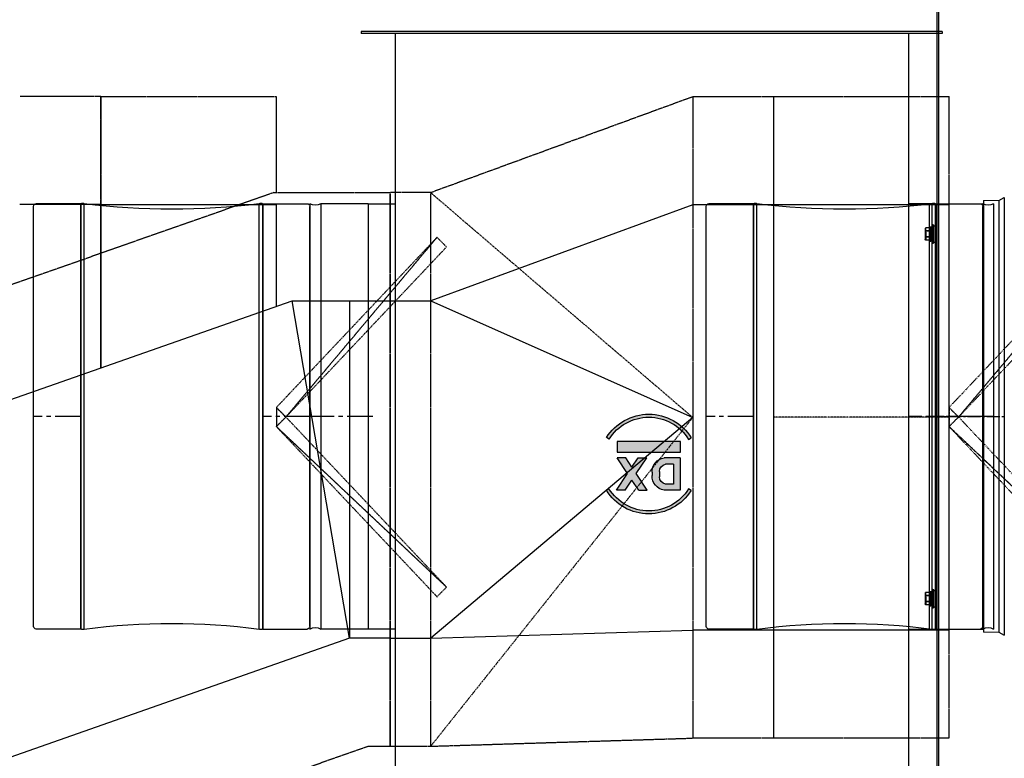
# Model space of a CAD drawing. Header units: millimetres. Extents: x -165365 to -33565, y 7406 to 103342.
# Tile 103 of 256: x -99632 to -98903, y 28115 to 28662. Entities that reach past the tile are written whole.
import ezdxf

# ---------------------------------------------------------------- set-up
doc = ezdxf.new("R2010")
doc.units = ezdxf.units.MM
doc.header["$MEASUREMENT"] = 0
for name, pattern in [('ACAD_ISO02W100', [15, 12, -3]), ('ACAD_ISO03W100', [150, 60, -90.00000000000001]), ('CENTER2', [28.575000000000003, 19.05, -3.175, 3.175, -3.175]), ('DASHDOT', [1, 0.5, -0.25, 0, -0.25]), ('DASHED', [0.75, 0.5, -0.25])]:
    doc.linetypes.add(name, pattern=pattern)
for name, color, linetype in [('02___PRT_ALL_AXES', 7, 'Continuous'), ('ELEK CIENKIE', 80, 'Continuous'), ('FLUID-N4', 7, 'Continuous'), ('FLUID-N4-INS', 7, 'Continuous'), ('FLUID-W11', 7, 'Continuous'), ('FLUID-W11-INS', 7, 'Continuous'), ('FLUID-W11-SYM', 7, 'Continuous')]:
    doc.layers.add(name, color=color, linetype=linetype)

# ---------------------------------------------------------------- blocks, each defined once
blk = doc.blocks.new('VVSA11c_END_FI315')
at = {"color": 7, "ltscale": 3}
for p, q in [((3.998824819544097, 159.75135146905), (-0.001184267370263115, 162.0013676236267)), ((3.999680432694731, -159.7486981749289), (-0.0003195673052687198, -161.9986981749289))]:
    blk.add_line(p, q, dxfattribs=at)
at = {"color": 7, "linetype": 'Continuous'}
for p, q in [((0, 162.0007014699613), (0, -161.9985184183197)), ((4, 159.75135146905), (4, -159.7486981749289)), ((55.69881573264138, 157.5004188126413), (15.49881573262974, 157.5004188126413)), ((15.5, 159.7513050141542), (15.5, -159.7486981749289)), ((55.70000000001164, 157.5004188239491), (55.70000000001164, -157.4995811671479)), ((55.69968043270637, -157.4995811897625), (15.49968043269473, -157.4995811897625))]:
    blk.add_line(p, q, dxfattribs=at)
at = {"color": 9, "linetype": 'CENTER2', "ltscale": 0.5}
blk.add_line((55.70000000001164, 0.0004188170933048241), (0, 0), dxfattribs=at)
at = {"layer": '02___PRT_ALL_AXES', "color": 7, "linetype": 'Continuous', "lineweight": 0}
for p, q in [((15.49882482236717, 159.7513050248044), (3.998824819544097, 159.75135146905)), ((15.49968043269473, -159.7486981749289), (3.999680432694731, -159.7486981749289))]:
    blk.add_line(p, q, dxfattribs=at)
blk = doc.blocks.new('VVSA11c_ROOF_FPV_TOPVIEW_v3')
at = {"color": 7, "linetype": 'Continuous'}
for p, q in [((2048.500008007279, -48.79144480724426), (2048.500008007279, 798.8085551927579)), ((2049.700008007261, -48.79144480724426), (2049.700008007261, 798.8085551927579)), ((2052.423685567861, 516.008555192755), (2050.000008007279, 516.008555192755)), ((2050.000008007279, 516.008555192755), (2050.000008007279, 504.008555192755)), ((2053.177752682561, 517.008555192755), (2052.423685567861, 516.7413796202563)), ((2052.423685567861, 516.7413796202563), (2052.423685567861, 503.2757307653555)), ((2053.177752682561, 517.008555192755), (2053.177752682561, 503.008555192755)), ((2054.200008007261, 505.0585967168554), (2054.200008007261, 514.9585136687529)), ((2054.800008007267, 515.258555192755), (2054.500008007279, 515.258555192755)), ((2054.500008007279, 504.758555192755), (2054.500008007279, 515.258555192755)), ((2054.800008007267, 515.258555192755), (2054.800008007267, 504.758555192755)), ((2055.100008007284, 514.9585551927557), (2055.100008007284, 505.0585553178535)), ((2055.100008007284, 514.5809471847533), (2057.996332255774, 514.5809471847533)), ((2055.100008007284, 514.5407548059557), (2057.996332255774, 514.5407548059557)), ((2055.100008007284, 512.4045588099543), (2057.996332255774, 512.4045588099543)), ((2055.100008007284, 512.1447511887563), (2057.996332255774, 512.1447511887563)), ((2057.996332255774, 514.5407548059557), (2057.996357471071, 514.5809471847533)), ((2057.996332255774, 512.1447511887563), (2057.996332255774, 512.4045588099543)), ((2057.996332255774, 512.1447511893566), (2058.256139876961, 512.219751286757)), ((2058.200008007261, 512.8266403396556), (2058.200008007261, 514.1197208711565)), ((2058.200008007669, 511.302148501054), (2058.459815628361, 511.3516531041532)), ((2058.500008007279, 511.3021485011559), (2058.200008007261, 511.3021485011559)), ((2058.200008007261, 511.301763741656), (2058.200008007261, 508.7148746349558)), ((2058.459815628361, 514.0781704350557), (2058.256140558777, 514.4309460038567)), ((2058.459815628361, 514.0070541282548), (2058.459815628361, 514.0781704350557)), ((2058.459815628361, 512.665520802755), (2058.459815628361, 511.3508450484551)), ((2058.500008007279, 513.9281704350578), (2058.500008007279, 506.088939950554)), ((2052.423685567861, 504.008555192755), (2050.000008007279, 504.008555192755)), ((2053.177752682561, 503.008555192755), (2052.423685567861, 503.2757307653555)), ((2054.800008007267, 504.758555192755), (2054.500008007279, 504.758555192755)), ((2055.100008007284, 507.8723591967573), (2057.996332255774, 507.8723591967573)), ((2055.100008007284, 507.6125515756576), (2057.996332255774, 507.6125515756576)), ((2055.100008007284, 505.4763555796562), (2057.996332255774, 505.4763555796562)), ((2055.100008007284, 505.4361632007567), (2057.996332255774, 505.4361632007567)), ((2057.996332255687, 507.8723591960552), (2058.256139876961, 507.7973592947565)), ((2057.996332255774, 507.6125515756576), (2057.996332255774, 507.8723591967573)), ((2057.996357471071, 505.4361632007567), (2057.996332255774, 505.4763555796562)), ((2058.200008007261, 508.714961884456), (2058.500008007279, 508.714961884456)), ((2058.200008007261, 507.191292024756), (2058.200008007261, 505.8977991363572)), ((2058.459815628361, 505.9389399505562), (2058.256140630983, 505.5861645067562)), ((2058.459815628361, 508.6654532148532), (2058.459815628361, 507.3531899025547)), ((2058.459815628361, 505.9389399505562), (2058.459815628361, 506.0102259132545)), ((2052.423685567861, 246.008555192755), (2050.000008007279, 246.008555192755)), ((2050.000008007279, 246.008555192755), (2050.000008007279, 234.008555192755)), ((2053.177752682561, 247.008555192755), (2052.423685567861, 246.7413796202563)), ((2052.423685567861, 246.7413796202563), (2052.423685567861, 233.2757307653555)), ((2053.177752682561, 247.008555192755), (2053.177752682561, 233.008555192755)), ((2054.200008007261, 235.0585967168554), (2054.200008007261, 244.9585136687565)), ((2054.800008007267, 245.258555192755), (2054.500008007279, 245.258555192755)), ((2054.500008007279, 234.758555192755), (2054.500008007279, 245.258555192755)), ((2054.800008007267, 245.258555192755), (2054.800008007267, 234.758555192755)), ((2055.100008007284, 244.9585551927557), (2055.100008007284, 235.0585553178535)), ((2055.100008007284, 244.5809471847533), (2057.996332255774, 244.5809471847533)), ((2055.100008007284, 244.5407548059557), (2057.996332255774, 244.5407548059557)), ((2055.100008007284, 242.4045588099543), (2057.996332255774, 242.4045588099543)), ((2055.100008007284, 242.1447511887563), (2057.996332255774, 242.1447511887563)), ((2057.996332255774, 244.5407548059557), (2057.996357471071, 244.5809471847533)), ((2057.996332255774, 242.1447511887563), (2057.996332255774, 242.4045588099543)), ((2057.996332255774, 242.1447511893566), (2058.256139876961, 242.2197512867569)), ((2058.200008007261, 242.8266403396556), (2058.200008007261, 244.1197208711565)), ((2058.200008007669, 241.302148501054), (2058.459815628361, 241.3516531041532)), ((2058.500008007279, 241.3021485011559), (2058.200008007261, 241.3021485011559)), ((2058.200008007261, 241.301763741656), (2058.200008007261, 238.7148746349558)), ((2058.459815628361, 244.0781704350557), (2058.256140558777, 244.4309460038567)), ((2058.459815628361, 244.0070541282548), (2058.459815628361, 244.0781704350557)), ((2058.459815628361, 242.6655208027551), (2058.459815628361, 241.3508450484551)), ((2058.500008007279, 243.9281704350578), (2058.500008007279, 236.088939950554)), ((2052.423685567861, 234.008555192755), (2050.000008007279, 234.008555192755)), ((2053.177752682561, 233.008555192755), (2052.423685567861, 233.2757307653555)), ((2054.800008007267, 234.758555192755), (2054.500008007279, 234.758555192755)), ((2055.100008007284, 237.8723591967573), (2057.996332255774, 237.8723591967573)), ((2055.100008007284, 237.6125515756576), (2057.996332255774, 237.6125515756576)), ((2055.100008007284, 235.4763555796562), (2057.996332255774, 235.4763555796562)), ((2055.100008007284, 235.4361632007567), (2057.996332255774, 235.4361632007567)), ((2057.996332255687, 237.8723591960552), (2058.256139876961, 237.7973592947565)), ((2057.996332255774, 237.6125515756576), (2057.996332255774, 237.8723591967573)), ((2057.996357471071, 235.4361632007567), (2057.996332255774, 235.4763555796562)), ((2058.200008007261, 238.714961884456), (2058.500008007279, 238.714961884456)), ((2058.200008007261, 237.191292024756), (2058.200008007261, 235.8977991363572)), ((2058.459815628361, 235.9389399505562), (2058.256140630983, 235.5861645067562)), ((2058.459815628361, 238.6654532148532), (2058.459815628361, 237.3531899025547)), ((2058.459815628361, 235.9389399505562), (2058.459815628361, 236.0102259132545))]:
    blk.add_line(p, q, dxfattribs=at)
for centre, radius, start, end in [((2033.421194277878, 510.008555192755), 20.96, 7.539073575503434, 19.50988386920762), ((2054.500008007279, 514.9585551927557), 0.3, 90, 180), ((2054.800008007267, 514.9585551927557), 0.3, 0, 90), ((2057.996332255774, 514.2809471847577), 0.3, 30.00000000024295, 90), ((2056.230209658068, 513.1682694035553), 2.3821634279, 20.61645637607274, 22.18057228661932), ((2058.200008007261, 513.9281704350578), 0.3, 0, 30.00000000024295), ((2058.26871859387, 513.8586188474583), 0.2313656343, 9.63638010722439, 19.09750827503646), ((2058.273920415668, 513.8595124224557), 0.2260876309, 0.03381131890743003, 9.633792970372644), ((2058.210296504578, 513.8596207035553), 0.2897115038, 0.004971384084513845, 5.092234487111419), ((2033.421194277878, 510.008555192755), 20.96, 340.4901161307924, 352.4609264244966), ((2054.500008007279, 505.0585551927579), 0.3, 180, 270), ((2054.800008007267, 505.0585551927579), 0.3, 270, 0), ((2057.996332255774, 505.736163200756), 0.3, 270, 329.9999999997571), ((2075.538278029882, 599.0023150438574), 91.93705318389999, 259.1295784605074, 259.2944054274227), ((2056.208264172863, 506.8569825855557), 2.4055105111, 337.830649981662, 339.3898751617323), ((2058.200008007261, 506.088939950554), 0.3, 329.9999999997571, 0), ((2058.206890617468, 506.1585662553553), 0.2932868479, 329.5849840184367, 345.5074623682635), ((2058.267915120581, 506.1586960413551), 0.2321898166, 339.7390813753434, 349.7990037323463), ((2058.209380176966, 506.1575955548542), 0.2906337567, 345.5699148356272, 355.3933203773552), ((2058.27380301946, 506.1576235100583), 0.2262050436, 349.8022507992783, 359.9597354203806), ((2058.210336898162, 506.1574832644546), 0.2896711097, 355.4002607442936, 359.9962972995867), ((2033.421194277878, 240.008555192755), 20.96, 7.539073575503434, 19.50988386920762), ((2054.500008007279, 244.9585551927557), 0.3, 90, 180), ((2054.800008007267, 244.9585551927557), 0.3, 0, 90), ((2057.996332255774, 244.2809471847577), 0.3, 30.00000000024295, 90), ((2056.230209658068, 243.1682694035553), 2.3821634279, 20.61645637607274, 22.18057228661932), ((2058.200008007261, 243.9281704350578), 0.3, 0, 30.00000000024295), ((2058.26871859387, 243.8586188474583), 0.2313656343, 9.63638010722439, 19.09750827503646), ((2058.273920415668, 243.8595124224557), 0.2260876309, 0.03381131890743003, 9.633792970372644), ((2058.210296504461, 243.8596207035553), 0.2897115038, 0.004971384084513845, 5.092234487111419), ((2033.421194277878, 240.008555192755), 20.96, 340.4901161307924, 352.4609264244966), ((2054.500008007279, 235.0585551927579), 0.3, 180, 270), ((2054.800008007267, 235.0585551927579), 0.3, 270, 0), ((2057.996332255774, 235.736163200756), 0.3, 270, 329.9999999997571), ((2075.538278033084, 329.0023150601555), 91.93705320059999, 259.1295784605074, 259.2944054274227), ((2056.208264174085, 236.8569825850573), 2.4055105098, 337.830649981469, 339.3898751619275), ((2058.200008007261, 236.088939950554), 0.3, 329.9999999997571, 0), ((2058.206890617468, 236.1585662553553), 0.2932868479, 329.5849840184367, 345.5074623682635), ((2058.267915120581, 236.1586960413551), 0.2321898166, 339.7390813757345, 349.799003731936), ((2058.209380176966, 236.1575955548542), 0.2906337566, 345.5699148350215, 355.3933203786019), ((2058.273803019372, 236.1576235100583), 0.2262050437, 349.8022507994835, 359.9597354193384), ((2058.210336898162, 236.1574832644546), 0.2896711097, 355.4002607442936, 359.9962972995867)]:
    blk.add_arc(centre, radius, start, end, dxfattribs=at)
for points, knots in [([(2057.996332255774, 514.5407548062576), (2058.022591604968, 514.544914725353), (2058.075294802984, 514.5457196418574), (2058.150120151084, 514.5270370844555), (2058.21331946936, 514.4883796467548), (2058.244478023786, 514.451146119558), (2058.256139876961, 514.4309471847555)], [0, 0, 0, 0, 0.2672412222, 0.5224497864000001, 0.7655582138, 1, 1, 1, 1]), ([(2058.200008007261, 514.1197208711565), (2058.186397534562, 514.1554356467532), (2058.127164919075, 514.299808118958), (2058.055223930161, 514.438753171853), (2057.996332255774, 514.5407548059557)], [0, 0, 0, 0, 0.2449984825, 1, 1, 1, 1]), ([(2057.996332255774, 512.4045588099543), (2058.016281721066, 512.4391116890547), (2058.092398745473, 512.5756206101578), (2058.158552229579, 512.7178631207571), (2058.200008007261, 512.8266403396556)], [0, 0, 0, 0, 0.2552559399, 1, 1, 1, 1]), ([(2057.996332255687, 512.4045588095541), (2058.050830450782, 512.3959254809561), (2058.156049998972, 512.3539837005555), (2058.232820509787, 512.2686119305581), (2058.256139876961, 512.219751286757)], [0, 0, 0, 0, 0.504745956, 1, 1, 1, 1]), ([(2058.200008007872, 514.1194534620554), (2058.226239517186, 514.1197000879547), (2058.277948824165, 514.1203783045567), (2058.373946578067, 514.0952632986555), (2058.434685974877, 514.0467462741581), (2058.459815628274, 514.0070234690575)], [0, 0, 0, 0, 0.2667281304, 0.5220707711, 1, 1, 1, 1]), ([(2058.487350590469, 513.9343163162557), (2058.478040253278, 513.9612117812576), (2058.448498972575, 514.0130360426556), (2058.357062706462, 514.0934896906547), (2058.262072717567, 514.1194534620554), (2058.200008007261, 514.1194534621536)], [0, 0, 0, 0, 0.2366507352, 0.4839436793, 1, 1, 1, 1]), ([(2058.459815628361, 512.6639255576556), (2058.434115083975, 512.708687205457), (2058.356372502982, 512.7860876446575), (2058.253064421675, 512.8208001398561), (2058.20000800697, 512.8258601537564)], [0, 0, 0, 0, 0.4919837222, 1, 1, 1, 1]), ([(2058.200008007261, 512.8258601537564), (2058.23884566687, 512.8258601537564), (2058.315835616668, 512.812928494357), (2058.415171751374, 512.756547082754), (2058.483496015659, 512.6704323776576), (2058.500008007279, 512.6000575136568), (2058.500008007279, 512.566052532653)], [0, 0, 0, 0, 0.2663691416, 0.5234107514, 0.7667759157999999, 1, 1, 1, 1]), ([(2058.436089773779, 514.0675999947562), (2058.423535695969, 514.0984046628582), (2058.369959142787, 514.2225844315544), (2058.307117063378, 514.3426530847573), (2058.25614008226, 514.430946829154)], [0, 0, 0, 0, 0.2460076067, 1, 1, 1, 1]), ([(2058.256139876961, 512.2197511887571), (2058.276175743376, 512.2562811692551), (2058.352744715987, 512.4006902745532), (2058.418445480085, 512.5509691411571), (2058.459815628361, 512.665520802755)], [0, 0, 0, 0, 0.2548917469, 1, 1, 1, 1]), ([(2058.500008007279, 512.566052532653), (2058.500008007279, 512.5832778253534), (2058.492399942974, 512.619434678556), (2058.472169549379, 512.6499638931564), (2058.459815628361, 512.6639255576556)], [0, 0, 0, 0, 0.4802423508, 1, 1, 1, 1]), ([(2058.459815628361, 511.3516531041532), (2058.46585836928, 511.348198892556), (2058.483760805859, 511.3368561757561), (2058.500008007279, 511.3168957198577), (2058.500008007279, 511.3021485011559)], [0, 0, 0, 0, 0.3206412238, 1, 1, 1, 1]), ([(2057.996332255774, 507.6125515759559), (2058.050830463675, 507.6211850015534), (2058.156050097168, 507.6631266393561), (2058.232820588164, 507.7484985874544), (2058.256139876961, 507.7973592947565)], [0, 0, 0, 0, 0.5047459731, 1, 1, 1, 1]), ([(2058.200008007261, 507.191292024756), (2058.186391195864, 507.2270213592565), (2058.127208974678, 507.3714870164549), (2058.055249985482, 507.510504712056), (2057.996332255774, 507.6125515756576)], [0, 0, 0, 0, 0.2449932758, 1, 1, 1, 1]), ([(2057.996332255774, 505.4763555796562), (2058.016251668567, 505.5108563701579), (2058.092186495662, 505.6472401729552), (2058.158600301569, 505.7891467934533), (2058.200008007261, 505.8977991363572)], [0, 0, 0, 0, 0.2551878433, 1, 1, 1, 1]), ([(2057.996332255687, 505.4763555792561), (2058.022591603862, 505.4721957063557), (2058.075294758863, 505.471390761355), (2058.150120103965, 505.4900732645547), (2058.213319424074, 505.5287307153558), (2058.244478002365, 505.565964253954), (2058.256139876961, 505.5861632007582)], [0, 0, 0, 0, 0.2672411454, 0.5224495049, 0.7655579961, 1, 1, 1, 1]), ([(2058.500008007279, 507.4510578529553), (2058.500008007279, 507.417029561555), (2058.483468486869, 507.3466155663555), (2058.415102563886, 507.2604819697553), (2058.31575356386, 507.2041696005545), (2058.238809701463, 507.1912502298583), (2058.200008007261, 507.1912502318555)], [0, 0, 0, 0, 0.2333831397, 0.4768696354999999, 0.7338784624, 1, 1, 1, 1]), ([(2058.200007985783, 507.1912502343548), (2058.226771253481, 507.1915125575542), (2058.280038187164, 507.2050190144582), (2058.352375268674, 507.2400392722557), (2058.41509834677, 507.2893899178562), (2058.446423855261, 507.3314726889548), (2058.459815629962, 507.3531848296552)], [0, 0, 0, 0, 0.2532801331, 0.508465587, 0.7585926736, 1, 1, 1, 1]), ([(2058.200008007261, 505.8976569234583), (2058.261275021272, 505.8976569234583), (2058.382161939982, 505.9288615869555), (2058.466110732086, 506.0251066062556), (2058.485738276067, 506.078289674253)], [0, 0, 0, 0, 0.5194041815, 1, 1, 1, 1]), ([(2058.459815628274, 506.0100869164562), (2058.434380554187, 505.970624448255), (2058.352647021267, 505.9052676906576), (2058.250805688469, 505.892814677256), (2058.200008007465, 505.8976569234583)], [0, 0, 0, 0, 0.4791853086, 1, 1, 1, 1]), ([(2058.459815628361, 507.3531899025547), (2058.446250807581, 507.3907319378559), (2058.387270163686, 507.5427098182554), (2058.315318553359, 507.6894629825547), (2058.256139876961, 507.797359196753)], [0, 0, 0, 0, 0.2449268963, 1, 1, 1, 1]), ([(2058.256140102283, 505.5861635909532), (2058.273327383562, 505.615932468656), (2058.339241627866, 505.7338756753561), (2058.397936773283, 505.8559729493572), (2058.43594148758, 505.9492741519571)], [0, 0, 0, 0, 0.2544000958, 1, 1, 1, 1]), ([(2058.500008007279, 508.714961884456), (2058.500008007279, 508.7105712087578), (2058.495146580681, 508.688553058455), (2058.475002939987, 508.674138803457), (2058.459815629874, 508.6654572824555)], [0, 0, 0, 0, 0.2006322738, 1, 1, 1, 1]), ([(2058.459815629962, 507.3531848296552), (2058.472167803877, 507.3671445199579), (2058.492398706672, 507.3976729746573), (2058.500008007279, 507.4338299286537), (2058.500008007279, 507.4510578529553)], [0, 0, 0, 0, 0.5196842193, 1, 1, 1, 1]), ([(2057.996332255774, 244.5407548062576), (2058.022591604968, 244.544914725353), (2058.075294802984, 244.5457196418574), (2058.150120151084, 244.5270370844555), (2058.21331946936, 244.4883796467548), (2058.244478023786, 244.451146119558), (2058.256139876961, 244.4309471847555)], [0, 0, 0, 0, 0.2672412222, 0.5224497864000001, 0.7655582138, 1, 1, 1, 1]), ([(2058.200008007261, 244.1197208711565), (2058.186397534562, 244.1554356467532), (2058.127164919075, 244.299808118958), (2058.055223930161, 244.438753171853), (2057.996332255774, 244.5407548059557)], [0, 0, 0, 0, 0.2449984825, 1, 1, 1, 1]), ([(2057.996332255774, 242.4045588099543), (2058.016281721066, 242.4391116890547), (2058.092398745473, 242.5756206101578), (2058.158552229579, 242.7178631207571), (2058.200008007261, 242.8266403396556)], [0, 0, 0, 0, 0.2552559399, 1, 1, 1, 1]), ([(2057.996332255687, 242.4045588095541), (2058.050830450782, 242.3959254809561), (2058.156049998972, 242.3539837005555), (2058.232820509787, 242.2686119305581), (2058.256139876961, 242.2197512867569)], [0, 0, 0, 0, 0.504745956, 1, 1, 1, 1]), ([(2058.200008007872, 244.1194534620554), (2058.226239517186, 244.1197000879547), (2058.277948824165, 244.1203783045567), (2058.373946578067, 244.0952632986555), (2058.434685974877, 244.0467462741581), (2058.459815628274, 244.0070234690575)], [0, 0, 0, 0, 0.2667281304, 0.5220707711, 1, 1, 1, 1]), ([(2058.487350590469, 243.9343163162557), (2058.478040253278, 243.9612117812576), (2058.448498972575, 244.0130360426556), (2058.357062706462, 244.0934896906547), (2058.262072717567, 244.1194534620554), (2058.200008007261, 244.1194534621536)], [0, 0, 0, 0, 0.2366507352, 0.4839436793, 1, 1, 1, 1]), ([(2058.459815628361, 242.6639255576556), (2058.434115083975, 242.708687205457), (2058.356372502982, 242.7860876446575), (2058.253064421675, 242.8208001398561), (2058.20000800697, 242.8258601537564)], [0, 0, 0, 0, 0.4919837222, 1, 1, 1, 1]), ([(2058.200008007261, 242.8258601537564), (2058.23884566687, 242.8258601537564), (2058.315835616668, 242.812928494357), (2058.415171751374, 242.756547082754), (2058.483496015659, 242.6704323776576), (2058.500008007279, 242.6000575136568), (2058.500008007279, 242.566052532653)], [0, 0, 0, 0, 0.2663691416, 0.5234107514, 0.7667759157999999, 1, 1, 1, 1]), ([(2058.436089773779, 244.0675999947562), (2058.423535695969, 244.0984046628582), (2058.369959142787, 244.2225844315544), (2058.307117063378, 244.3426530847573), (2058.25614008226, 244.430946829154)], [0, 0, 0, 0, 0.2460076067, 1, 1, 1, 1]), ([(2058.256139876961, 242.2197511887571), (2058.276175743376, 242.2562811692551), (2058.352744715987, 242.4006902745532), (2058.418445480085, 242.5509691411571), (2058.459815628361, 242.6655208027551)], [0, 0, 0, 0, 0.2548917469, 1, 1, 1, 1]), ([(2058.500008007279, 242.566052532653), (2058.500008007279, 242.5832778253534), (2058.492399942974, 242.619434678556), (2058.472169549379, 242.6499638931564), (2058.459815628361, 242.6639255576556)], [0, 0, 0, 0, 0.4802423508, 1, 1, 1, 1]), ([(2058.459815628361, 241.3516531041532), (2058.46585836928, 241.348198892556), (2058.483760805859, 241.3368561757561), (2058.500008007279, 241.3168957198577), (2058.500008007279, 241.3021485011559)], [0, 0, 0, 0, 0.3206412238, 1, 1, 1, 1]), ([(2057.996332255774, 237.6125515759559), (2058.050830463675, 237.6211850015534), (2058.156050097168, 237.6631266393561), (2058.232820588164, 237.7484985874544), (2058.256139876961, 237.7973592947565)], [0, 0, 0, 0, 0.5047459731, 1, 1, 1, 1]), ([(2058.200008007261, 237.191292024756), (2058.186391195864, 237.2270213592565), (2058.127208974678, 237.3714870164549), (2058.055249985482, 237.510504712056), (2057.996332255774, 237.6125515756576)], [0, 0, 0, 0, 0.2449932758, 1, 1, 1, 1]), ([(2057.996332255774, 235.4763555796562), (2058.016251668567, 235.5108563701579), (2058.092186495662, 235.6472401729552), (2058.158600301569, 235.7891467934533), (2058.200008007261, 235.8977991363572)], [0, 0, 0, 0, 0.2551878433, 1, 1, 1, 1]), ([(2057.996332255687, 235.4763555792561), (2058.022591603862, 235.4721957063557), (2058.075294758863, 235.471390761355), (2058.150120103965, 235.4900732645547), (2058.213319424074, 235.5287307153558), (2058.244478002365, 235.565964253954), (2058.256139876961, 235.5861632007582)], [0, 0, 0, 0, 0.2672411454, 0.5224495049, 0.7655579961, 1, 1, 1, 1]), ([(2058.500008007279, 237.4510578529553), (2058.500008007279, 237.417029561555), (2058.483468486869, 237.3466155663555), (2058.415102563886, 237.2604819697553), (2058.31575356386, 237.2041696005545), (2058.238809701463, 237.1912502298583), (2058.200008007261, 237.1912502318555)], [0, 0, 0, 0, 0.2333831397, 0.4768696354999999, 0.7338784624, 1, 1, 1, 1]), ([(2058.200007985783, 237.1912502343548), (2058.226771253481, 237.1915125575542), (2058.280038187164, 237.2050190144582), (2058.352375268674, 237.2400392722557), (2058.41509834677, 237.2893899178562), (2058.446423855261, 237.3314726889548), (2058.459815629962, 237.3531848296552)], [0, 0, 0, 0, 0.2532801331, 0.508465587, 0.7585926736, 1, 1, 1, 1]), ([(2058.200008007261, 235.8976569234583), (2058.261275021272, 235.8976569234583), (2058.382161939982, 235.9288615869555), (2058.466110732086, 236.0251066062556), (2058.485738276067, 236.078289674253)], [0, 0, 0, 0, 0.5194041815, 1, 1, 1, 1]), ([(2058.459815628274, 236.0100869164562), (2058.434380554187, 235.970624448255), (2058.352647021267, 235.9052676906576), (2058.250805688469, 235.892814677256), (2058.200008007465, 235.8976569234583)], [0, 0, 0, 0, 0.4791853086, 1, 1, 1, 1]), ([(2058.459815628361, 237.3531899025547), (2058.446250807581, 237.3907319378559), (2058.387270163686, 237.5427098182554), (2058.315318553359, 237.6894629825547), (2058.256139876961, 237.797359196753)], [0, 0, 0, 0, 0.2449268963, 1, 1, 1, 1]), ([(2058.256140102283, 235.5861635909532), (2058.273327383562, 235.615932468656), (2058.339241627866, 235.7338756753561), (2058.397936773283, 235.8559729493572), (2058.43594148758, 235.9492741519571)], [0, 0, 0, 0, 0.2544000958, 1, 1, 1, 1]), ([(2058.500008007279, 238.714961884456), (2058.500008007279, 238.7105712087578), (2058.495146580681, 238.688553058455), (2058.475002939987, 238.674138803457), (2058.459815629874, 238.6654572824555)], [0, 0, 0, 0, 0.2006322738, 1, 1, 1, 1]), ([(2058.459815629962, 237.3531848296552), (2058.472167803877, 237.3671445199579), (2058.492398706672, 237.3976729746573), (2058.500008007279, 237.4338299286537), (2058.500008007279, 237.4510578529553)], [0, 0, 0, 0, 0.5196842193, 1, 1, 1, 1])]:
    blk.add_open_spline(points, degree=3, knots=knots, dxfattribs=at)
for points in [[(2058.200008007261, 511.301763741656), (2058.145896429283, 511.5857353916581), (2058.076510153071, 511.8670112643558), (2057.996332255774, 512.1447511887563)], [(2058.459815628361, 511.3508450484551), (2058.405919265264, 511.6434081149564), (2058.336689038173, 511.9333776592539), (2058.256139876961, 512.2197511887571)], [(2058.459815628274, 514.0070234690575), (2058.481397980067, 513.9702952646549), (2058.495085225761, 513.927767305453), (2058.498864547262, 513.8853352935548)], [(2057.996332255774, 507.8723591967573), (2058.076467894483, 508.1499521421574), (2058.145924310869, 508.4310533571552), (2058.200008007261, 508.7148746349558)], [(2058.256139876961, 507.797359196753), (2058.336617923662, 508.0834789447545), (2058.405953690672, 508.3731517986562), (2058.459815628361, 508.6654532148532)], [(2058.200008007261, 241.301763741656), (2058.145896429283, 241.5857353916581), (2058.076510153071, 241.8670112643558), (2057.996332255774, 242.1447511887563)], [(2058.459815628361, 241.3508450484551), (2058.405919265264, 241.6434081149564), (2058.336689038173, 241.9333776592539), (2058.256139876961, 242.2197511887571)], [(2058.459815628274, 244.0070234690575), (2058.481397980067, 243.9702952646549), (2058.495085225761, 243.927767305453), (2058.498864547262, 243.8853352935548)], [(2057.996332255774, 237.8723591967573), (2058.076467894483, 238.1499521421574), (2058.145924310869, 238.4310533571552), (2058.200008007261, 238.7148746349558)], [(2058.256139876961, 237.797359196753), (2058.336617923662, 238.0834789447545), (2058.405953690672, 238.3731517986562), (2058.459815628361, 238.6654532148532)]]:
    blk.add_open_spline(points, degree=3, dxfattribs=at)
blk = doc.blocks.new('Łącznik_Mufa_Fi315')
at = {"color": 7, "linetype": 'Continuous'}
for p, q in [((0, 157.5000000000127), (0, -157.4999999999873)), ((8, 157.5000000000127), (8, -157.4999999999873))]:
    blk.add_line(p, q, dxfattribs=at)
at = {"color": 7, "linetype": 'CENTER2'}
blk.add_line((0, 0), (8, 0), dxfattribs=at)
at = {"color": 7, "linetype": 'Continuous'}
for centre, start, end in [((4, 164.4282032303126), 239.9999999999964, 300.0000000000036), ((4, -164.4282032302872), 59.99999999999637, 120.0000000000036)]:
    blk.add_arc(centre, 8, start, end, dxfattribs=at)
blk = doc.blocks.new('VVSA11c_C_dx2_FI315_TOPVIEW')
h = blk.add_hatch(color=9)
h.paths.add_polyline_path([(215.8129723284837, -15.85691059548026, -0.5554401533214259), (278.488837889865, -15.76218494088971), (276.6053954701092, -16.9385187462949, 0.5554401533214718), (217.6999618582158, -17.02754592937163)])
h.paths.add_polyline_path([(217.75537833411, -53.69422939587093, 0.5554401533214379), (276.6608119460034, -53.6052022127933), (278.5478014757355, -54.77583754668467, -0.5554401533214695), (215.8719359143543, -54.87056320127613)])
for points in [[(223.627954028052, -18.53370945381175), (270.627954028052, -18.53370945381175), (270.627954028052, -26.53370945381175), (223.627954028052, -26.53370945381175)], [(255.0639842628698, -30.76382096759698), (259.6833006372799, -37.65197398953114), (264.30261701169, -30.76382096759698), (270.6703821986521, -30.76382096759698), (262.8671832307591, -42.39966146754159), (271.073636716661, -54.63682012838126), (264.7058715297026, -54.63682012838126), (259.6833006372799, -47.14734894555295), (254.6607297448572, -54.63682012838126), (248.2929645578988, -54.63682012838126), (256.4994180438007, -42.39966146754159), (248.6962190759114, -30.76382096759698)]]:
    blk.add_hatch(color=9).paths.add_polyline_path(points)
h = blk.add_hatch(color=9)
h.paths.add_polyline_path([(223.9625019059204, -30.63786089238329), (235.7694765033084, -30.63786089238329, -0.3742716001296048), (244.7530441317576, -41.35397370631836), (244.7530441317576, -43.92070731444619, -0.3742716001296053), (235.7694765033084, -54.63682012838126), (223.9625019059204, -54.63682012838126)])
edge = h.paths.add_edge_path()
edge.add_line((239.3058650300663, -42.07764998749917), (239.3058650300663, -44.8154991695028))
edge.add_arc((233.9823257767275, -44.91446372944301), 5.324459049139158, 278.98721533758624, 1.0650054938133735, ccw=False)
edge.add_line((234.8140812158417, -50.17355557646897), (228.9105939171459, -50.17355557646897))
edge.add_line((228.9105939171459, -50.17355557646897), (228.9105939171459, -35.43622677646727))
edge.add_line((228.9105939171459, -35.43622677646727), (234.8140812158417, -35.43622677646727))
edge.add_arc((233.9823257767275, -40.69531862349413), 5.324459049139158, 358.93499450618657, 81.01278466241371, ccw=False)
edge.add_line((239.3058650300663, -40.79428318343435), (239.3058650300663, -42.07764998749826))
at = {"color": 7, "linetype": 'Continuous'}
for p, q in [((30.00000142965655, 284.9999999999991), (30.00000142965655, 283.4999999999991)), ((30.00000142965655, 284.9999999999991), (460.0000014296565, 284.9999999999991)), ((460.0000014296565, 284.9999999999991), (460.0000014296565, 283.4999999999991)), ((30.00000142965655, 283.4999999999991), (460.0000014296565, 283.4999999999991)), ((55.00000142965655, 283.4999999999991), (55.00000142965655, -345.0000000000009)), ((435.0000014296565, 283.4999999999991), (435.0000014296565, -345.0000000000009)), ((0, 157.5), (0, -157.5)), ((35, 157.5), (0, 157.5)), ((35, 157.5), (35, -157.5)), ((455.0000028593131, 157.5), (490.0000028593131, 157.5)), ((455.0000028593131, 157.5), (455.0000028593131, -157.5)), ((490.0000028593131, 157.5), (490.0000028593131, -157.5)), ((435.0000014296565, -345.0000000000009), (55.00000142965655, -345.0000000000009))]:
    blk.add_line(p, q, dxfattribs=at)
at = {"color": 7}
for p, q in [((35, 157.5), (55, 157.5)), ((455.0000028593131, 157.5), (435.0000028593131, 157.5)), ((55.00000142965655, -157.500007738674), (0, -157.5)), ((435.0000014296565, -157.5000612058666), (490.0000028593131, -157.5000689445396))]:
    blk.add_line(p, q, dxfattribs=at)
at = {"color": 9, "linetype": 'ACAD_ISO02W100'}
blk.add_line((0, 0), (55.00000142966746, -7.738673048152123e-06), dxfattribs=at)
at = {"color": 9, "linetype": 'CENTER2'}
blk.add_line((451.5000028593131, 0), (493.5000028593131, 0), dxfattribs=at)
at = {"color": 9}
for p, q in [((217.6999618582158, -17.02754592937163), (215.8129723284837, -15.85691059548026)), ((223.627954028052, -18.53370945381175), (255.627954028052, -18.53370945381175)), ((223.627954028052, -26.53370945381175), (223.627954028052, -18.53370945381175)), ((255.627954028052, -18.53370945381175), (270.627954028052, -18.53370945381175)), ((270.627954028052, -18.53370945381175), (270.627954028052, -26.53370945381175)), ((276.6053954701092, -16.9385187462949), (278.488837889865, -15.76218494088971)), ((270.627954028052, -26.53370945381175), (223.627954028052, -26.53370945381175)), ((223.9625019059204, -30.63786089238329), (223.9625019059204, -54.63682012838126)), ((223.9625019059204, -30.63786089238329), (235.7694765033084, -30.63786089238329)), ((228.9105939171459, -35.43622677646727), (228.9105939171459, -50.17355557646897)), ((228.9105939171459, -35.43622677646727), (234.8140812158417, -35.43622677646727)), ((255.0639842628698, -30.76382096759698), (248.6962190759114, -30.76382096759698)), ((256.4994180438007, -42.39966146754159), (248.6962190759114, -30.76382096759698)), ((259.6833006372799, -37.65197398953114), (255.0639842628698, -30.76382096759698)), ((259.6833006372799, -37.65197398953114), (264.30261701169, -30.76382096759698)), ((262.8671832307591, -42.39966146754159), (270.6703821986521, -30.76382096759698)), ((264.30261701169, -30.76382096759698), (270.6703821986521, -30.76382096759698)), ((239.3058650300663, -40.79428318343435), (239.3058650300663, -42.07764998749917)), ((239.3058650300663, -42.07764998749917), (239.3058650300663, -44.81549916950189)), ((244.7530441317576, -41.35397370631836), (244.7530441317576, -43.92070731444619)), ((248.2929645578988, -54.63682012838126), (256.4994180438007, -42.39966146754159)), ((271.073636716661, -54.63682012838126), (262.8671832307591, -42.39966146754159)), ((228.9105939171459, -50.17355557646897), (234.8140812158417, -50.17355557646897)), ((254.6607297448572, -54.63682012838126), (259.6833006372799, -47.14734894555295)), ((264.7058715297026, -54.63682012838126), (259.6833006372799, -47.14734894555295)), ((215.8719359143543, -54.87056320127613), (217.75537833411, -53.69422939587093)), ((223.9625019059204, -54.63682012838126), (235.7694765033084, -54.63682012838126)), ((254.6607297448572, -54.63682012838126), (248.2929645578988, -54.63682012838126)), ((264.7058715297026, -54.63682012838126), (271.073636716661, -54.63682012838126)), ((276.6608119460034, -53.6052022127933), (278.5478014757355, -54.77583754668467))]:
    blk.add_line(p, q, dxfattribs=at)
for centre, radius, start, end in [((247.1803869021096, -35.31637407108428), 36.91321464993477, 31.98749187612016, 148.1856968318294), ((247.1803869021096, -35.31637407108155), 34.69260289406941, 31.98749187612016, 148.1856968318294), ((233.9823257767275, -40.69531862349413), 5.324459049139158, 358.9349945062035, 81.01278466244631), ((234.10596562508, -41.15604458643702), 10.64891809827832, 358.9349945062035, 81.01278466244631), ((233.9823257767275, -44.91446372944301), 5.324459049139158, 278.9872153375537, 1.065005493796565), ((234.10596562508, -44.11863643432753), 10.64891809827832, 278.9872153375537, 1.065005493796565), ((247.1803869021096, -35.31637407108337), 36.91321464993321, 211.9874918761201, 328.1856968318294), ((247.1803869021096, -35.31637407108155), 34.69260289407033, 211.9874918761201, 328.1856968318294)]:
    blk.add_arc(centre, radius, start, end, dxfattribs=at)
at = {"layer": '02___PRT_ALL_AXES', "color": 7, "linetype": 'Continuous'}
for p, q in [((215.5000014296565, -345.0000000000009), (215.5000014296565, -495.0000000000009)), ((231.5000014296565, -345.0000000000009), (231.5000014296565, -495.0000000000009)), ((234.3500014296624, -345.0000000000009), (234.3500014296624, -445.0000000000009)), ((255.5000014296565, -345.0000000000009), (255.5000014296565, -495.0000000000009)), ((277.5000014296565, -345.0000000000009), (277.5000014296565, -495.0000000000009)), ((255.5000014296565, -445.0000000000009), (234.3500014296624, -445.0000000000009)), ((231.5000014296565, -495.0000000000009), (215.5000014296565, -495.0000000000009)), ((277.5000014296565, -495.0000000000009), (255.5000014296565, -495.0000000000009))]:
    blk.add_line(p, q, dxfattribs=at)
blk = doc.blocks.new('FLXCONN_FI315_TOPVIEW_v4')
at = {"color": 7, "linetype": 'Continuous'}
for p, q in [((6.502887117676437e-11, -155.5502540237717), (-6.548361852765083e-11, 155.5502540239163)), ((204.6000000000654, -155.5502540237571), (204.6000000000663, 155.5502540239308))]:
    blk.add_line(p, q, dxfattribs=at)
for p, q in [((34.99999999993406, 157.5000000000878), (1.918525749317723, 157.5000000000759)), ((35.00000000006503, -157.4999999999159), (35.00000000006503, 157.2500000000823)), ((35.00000000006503, -157.4999999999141), (34.99999999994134, 157.2500000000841)), ((37.50000000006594, -157.4999999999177), (37.50000000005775, 157.5000000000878)), ((167.1000000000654, -157.4999999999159), (167.1000000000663, 157.5000000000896)), ((169.6000000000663, 157.5000000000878), (202.6814742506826, 157.5000000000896)), ((169.6000000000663, -157.4999999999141), (169.600000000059, 157.2500000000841)), ((35.00000000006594, -157.4999999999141), (1.9185257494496, -157.4999999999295)), ((169.6000000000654, -157.4999999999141), (202.6814742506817, -157.4999999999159))]:
    blk.add_line(p, q)
at = {"color": 9, "linetype": 'Continuous'}
for p, q in [((35.00000000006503, 157.5000000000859), (35.00000000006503, -157.4999999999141)), ((35.00000000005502, 157.5000000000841), (35.00000000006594, -157.4999999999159)), ((34.99999999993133, 157.5000000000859), (35.00000000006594, -157.4999999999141)), ((169.600000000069, 157.5000000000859), (169.6000000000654, -157.4999999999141))]:
    blk.add_line(p, q, dxfattribs=at)
at = {"color": 7, "linetype": 'CENTER2'}
for p, q in [((0, 0), (34.99999999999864, 1.455191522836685e-11)), ((169.6000000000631, 7.003109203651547e-11), (204.6000000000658, 8.458300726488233e-11))]:
    blk.add_line(p, q, dxfattribs=at)
at = {"color": 7, "linetype": 'Continuous'}
for centre, start, end in [((1.949999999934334, 155.5502540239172), 89.07516921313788, 180.0000000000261), ((202.6500000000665, 155.5502540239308), 0, 90.92483078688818), ((1.950000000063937, -155.5502540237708), 180.0000000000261, 270.9248307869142), ((202.6500000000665, -155.5502540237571), 269.0751692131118, 0)]:
    blk.add_arc(centre, 1.949999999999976, start, end, dxfattribs=at)
for centre, start, end in [((36.25000000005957, 156.0251898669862), 49.71649894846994, 130.2835010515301), ((168.3500000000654, 156.0251898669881), 49.71649894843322, 130.2835010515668), ((36.25000000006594, -156.0251898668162), 229.7164989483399, 310.28350105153), ((168.3500000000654, -156.0251898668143), 229.7164989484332, 310.2835010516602)]:
    blk.add_arc(centre, 1.933278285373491, start, end)
at = {"color": 7}
for centre, start, end in [((102.3000000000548, 666.8334928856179), 262.7494912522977, 277.2505087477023), ((102.3000000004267, -666.8334928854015), 82.74949125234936, 97.25050874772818)]:
    blk.add_arc(centre, 513.4390392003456, start, end, dxfattribs=at)
blk = doc.blocks.new('A$C67D7DFE8')
for name, p in [('VVSA11c_ROOF_FPV_TOPVIEW_v3', (304, 120)), ('VVSA11c_C_dx2_FI315_TOPVIEW', (2320.01746381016, 495)), ('VVSA11c_END_FI315', (2304.034306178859, 495)), ('Łącznik_Mufa_Fi315', (2312.01746381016, 495)), ('Łącznik_Mufa_Fi315', (2312.01746381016, 495)), ('FLXCONN_FI315_TOPVIEW_v4', (2320.01746381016, 495)), ('Łącznik_Mufa_Fi315', (2810.01746381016, 495)), ('FLXCONN_FI315_TOPVIEW_v4', (2818.01746381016, 495))]:
    blk.add_blockref(name, p)

msp = doc.modelspace()

# ---------------------------------------------------------------- linework, layer by layer
at = {"layer": 'ELEK CIENKIE', "color": 232, "linetype": 'ACAD_ISO03W100', "ltscale": 3}
msp.add_circle((-102512.5, 28196.39876251), 7540, dxfattribs=at)
at = {"layer": 'FLUID-N4', "linetype": 'ByBlock', "extrusion": (0, -1, -1.83697019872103e-16)}
msp.add_line((-99572.07348760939, 28524.90237622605, 4849.999999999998), (-99632.07348760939, 28524.90237622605, 4849.999999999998), dxfattribs=at)
at = {"layer": 'FLUID-N4', "linetype": 'Continuous'}
for p, q in [((-99572.07496367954, 28524.90237622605, 4893.499999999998), (-99572.07496367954, 28488.64236226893, 4893.499999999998)), ((-99442.07496367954, 28521.87605788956, 4893.499999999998), (-99442.07496367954, 28524.90237622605, 4893.499999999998)), ((-99442.07496367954, 28449.49722446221, 4893.499999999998), (-99442.07496367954, 28521.87605788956, 4893.499999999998)), ((-99572.07496367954, 28488.64236226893, 4893.499999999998), (-99572.07496367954, 28488.6118370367, 4893.499999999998)), ((-99572.07496367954, 28488.6118370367, 4893.499999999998), (-99572.07496367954, 28403.81663130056, 4893.499999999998))]:
    msp.add_line(p, q, dxfattribs=at)
at = {"layer": 'FLUID-N4', "linetype": 'ByBlock'}
msp.add_line((-99572.07348760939, 28524.90207678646, 4893.499999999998), (-99442.07348760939, 28524.90207678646, 4893.499999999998), dxfattribs=at)
at = {"layer": 'FLUID-N4', "linetype": 'Continuous', "extrusion": (0, -1, -1.83697019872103e-16)}
for p, q in [((-99572.07496367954, 28488.6118370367, 4849.999999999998), (-99572.07496367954, 28488.64236226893, 4849.999999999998)), ((-99572.07496367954, 28403.81663130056, 4849.999999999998), (-99572.07496367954, 28488.6118370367, 4849.999999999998))]:
    msp.add_line(p, q, dxfattribs=at)
at = {"layer": 'FLUID-N4-INS', "linetype": 'DASHED', "extrusion": (0, -1, -1.83697019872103e-16)}
for p, q in [((-99572.07348760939, 28604.90237622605, 4849.999999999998), (-99632.07348760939, 28604.90237622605, 4849.999999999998)), ((-99572.07496367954, 28488.64236226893, 4849.999999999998), (-99572.07496367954, 28604.90237622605, 4849.999999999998))]:
    msp.add_line(p, q, dxfattribs=at)
at = {"layer": 'FLUID-N4-INS', "linetype": 'DASHED'}
for p, q in [((-99572.07496367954, 28604.90237622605, 4893.499999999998), (-99572.07496367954, 28524.90237622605, 4893.499999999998)), ((-99572.07348760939, 28604.90207678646, 4893.499999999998), (-99442.07348760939, 28604.90207678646, 4893.499999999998)), ((-99442.07496367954, 28533.58163630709, 4893.499999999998), (-99442.07496367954, 28604.90237622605, 4893.499999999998))]:
    msp.add_line(p, q, dxfattribs=at)
at = {"layer": 'FLUID-W11', "linetype": 'Continuous'}
for p, q in [((-99133.80584208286, 28524.58165038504, 5387.426634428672), (-99327.80584208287, 28453.58165038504, 5387.426634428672)), ((-99074.09714555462, 28524.90237622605, 5308.003226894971), (-99074.09714555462, 28367.40237622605, 5308.003226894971)), ((-98944.09714555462, 28367.40237622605, 5308.003226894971), (-98944.09714555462, 28524.90237622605, 5308.003226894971)), ((-99387.80584208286, 28203.58165038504, 5387.426634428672), (-99430.45140628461, 28453.58165038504, 5387.426634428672)), ((-99387.80584208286, 28453.58165038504, 5387.426634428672), (-99387.80584208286, 28203.58165038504, 5387.426634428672)), ((-99327.80584208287, 28453.58165038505, 5387.426634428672), (-99133.80584208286, 28367.08165038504, 5387.426634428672)), ((-99133.80584208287, 28367.08165038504, 5387.426634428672), (-99327.80584208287, 28203.58165038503, 5387.426634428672)), ((-99073.80584208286, 28209.58165038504, 5387.426634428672), (-99073.80584208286, 28367.08165038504, 5387.426634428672)), ((-98944.09714555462, 28209.90237622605, 5308.003226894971), (-98944.09714555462, 28367.40237622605, 5308.003226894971)), ((-99327.80584208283, 28203.58165038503, 5387.426634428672), (-99133.80584208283, 28209.58165038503, 5387.426634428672)), ((-99074.09714555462, 28212.92869456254, 5308.003226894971), (-99074.09714555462, 28209.90237622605, 5308.003226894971))]:
    msp.add_line(p, q, dxfattribs=at)
at = {"layer": 'FLUID-W11', "linetype": 'ByBlock'}
for p, q in [((-99073.80786260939, 28524.58165038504, 5387.426634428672), (-99133.80786260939, 28524.58165038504, 5387.426634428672)), ((-99074.09692510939, 28524.90207678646, 5308.003226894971), (-98944.09692510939, 28524.90207678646, 5308.003226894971)), ((-100420.8058420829, 28105.58165038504, 5387.426634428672), (-99430.45140628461, 28453.58165038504, 5387.426634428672)), ((-99430.45140628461, 28453.58165038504, 5387.426634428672), (-99357.80584208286, 28453.58165038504, 5387.426634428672)), ((-99357.80584208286, 28453.58165038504, 5387.426634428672), (-99327.80584208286, 28453.58165038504, 5387.426634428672)), ((-99073.80786260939, 28209.58176428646, 5387.426634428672), (-99133.80786260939, 28209.58176428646, 5387.426634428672)), ((-99074.09692510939, 28209.90237622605, 5308.003226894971), (-98944.09692510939, 28209.90237622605, 5308.003226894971)), ((-99387.80584208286, 28203.58165038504, 5387.426634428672), (-100378.1602778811, 27855.58165038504, 5387.426634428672)), ((-99357.80584208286, 28203.58165038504, 5387.426634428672), (-99387.80584208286, 28203.58165038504, 5387.426634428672)), ((-99357.80584208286, 28203.58165038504, 5387.426634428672), (-99327.80584208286, 28203.58165038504, 5387.426634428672))]:
    msp.add_line(p, q, dxfattribs=at)
at = {"layer": 'FLUID-W11-INS', "linetype": 'DASHED'}
for p, q in [((-99133.80584208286, 28604.58165038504, 5387.426634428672), (-99327.80584208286, 28533.58165038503, 5387.426634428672)), ((-99073.80786260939, 28604.58165038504, 5387.426634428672), (-99133.80786260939, 28604.58165038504, 5387.426634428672)), ((-99133.80584208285, 28604.58165038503, 5387.426634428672), (-99133.80584208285, 28595.65732419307, 5387.426634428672)), ((-99074.09714555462, 28604.90237622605, 5308.003226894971), (-99074.09714555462, 28524.90237622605, 5308.003226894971)), ((-99074.09692510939, 28604.90207678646, 5308.003226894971), (-98944.09692510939, 28604.90207678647, 5308.003226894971)), ((-99073.80584208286, 28367.08165038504, 5387.426634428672), (-99073.80584208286, 28604.58165038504, 5387.426634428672)), ((-98944.09714555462, 28524.90237622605, 5308.003226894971), (-98944.09714555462, 28604.90237622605, 5308.003226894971)), ((-99133.80584208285, 28595.65732419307, 5387.426634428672), (-99133.80584208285, 28367.08165038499, 5387.426634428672)), ((-99444.09798682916, 28533.58165038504, 5387.426634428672), (-100434.4524226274, 28185.58165038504, 5387.426634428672)), ((-99444.09798682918, 28533.58165038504, 5387.426634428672), (-99357.80584208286, 28533.58165038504, 5387.426634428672)), ((-99357.80584208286, 28533.58165038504, 5387.426634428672), (-99357.80584208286, 28123.58165038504, 5387.426634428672)), ((-99327.80584208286, 28533.58165038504, 5387.426634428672), (-99357.80584208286, 28533.58165038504, 5387.426634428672)), ((-99357.80584208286, 28123.58165038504, 5387.426634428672), (-99357.80584208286, 28533.58165038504, 5387.426634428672)), ((-99327.80584208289, 28533.58165038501, 5387.426634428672), (-99133.80584208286, 28367.08165038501, 5387.426634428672)), ((-99327.80584208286, 28123.58165038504, 5387.426634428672), (-99327.80584208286, 28533.58165038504, 5387.426634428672)), ((-99133.80584208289, 28367.08165038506, 5387.426634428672), (-99327.80584208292, 28123.58165038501, 5387.426634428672)), ((-99133.80584208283, 28367.08165038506, 5387.426634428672), (-99133.80584208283, 28129.58165038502, 5387.426634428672)), ((-99074.09714555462, 28367.40237622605, 5308.003226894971), (-99074.09714555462, 28212.92869456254, 5308.003226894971)), ((-99074.09714555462, 28209.90237622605, 5308.003226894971), (-99074.09714555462, 28129.90237622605, 5308.003226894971)), ((-99073.80584208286, 28129.58165038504, 5387.426634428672), (-99073.80584208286, 28209.58165038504, 5387.426634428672)), ((-98944.09714555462, 28129.90237622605, 5308.003226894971), (-98944.09714555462, 28209.90237622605, 5308.003226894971)), ((-99327.8058420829, 28123.58165038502, 5387.426634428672), (-99133.80584208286, 28129.58165038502, 5387.426634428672)), ((-99073.80786260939, 28129.58176428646, 5387.426634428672), (-99133.80786260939, 28129.58176428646, 5387.426634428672)), ((-99074.09692510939, 28129.90237622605, 5308.003226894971), (-98944.09692510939, 28129.90237622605, 5308.003226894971)), ((-100364.5136973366, 27775.58165038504, 5387.426634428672), (-99374.1592615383, 28123.58165038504, 5387.426634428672)), ((-99374.1592615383, 28123.58165038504, 5387.426634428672), (-99357.80584208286, 28123.58165038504, 5387.426634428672)), ((-99357.80584208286, 28123.58165038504, 5387.426634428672), (-99327.80584208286, 28123.58165038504, 5387.426634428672))]:
    msp.add_line(p, q, dxfattribs=at)
at = {"layer": 'FLUID-W11-SYM', "linetype": 'DASHDOT'}
for p in [(-98944.09714555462, 28367.40237622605, 5308.003226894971), (-99073.80584208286, 28367.40237622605, 5308.003226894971)]:
    msp.add_line(p, (-99074.09714555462, 28367.40237622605, 5308.003226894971), dxfattribs=at)

# ---------------------------------------------------------------- block references
at = {"xscale": -1}
msp.add_blockref('A$C67D7DFE8', (-96599.15749186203, 27872.90237622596), dxfattribs=at)

# ---------------------------------------------------------------- meshes
at = {"layer": 'FLUID-N4-INS', "linetype": 'DASHED'}
mesh = msp.add_polyface(dxfattribs=at)
corners = [(-99442.07496367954, 28360.33130841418, 4893.499999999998), (-99323.1460314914, 28234.33130841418, 4893.499999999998), (-99316.07496367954, 28241.40237622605, 4893.499999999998), (-99435.00389586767, 28367.40237622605, 4893.499999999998), (-99316.07496367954, 28493.40237622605, 4893.499999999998), (-99323.1460314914, 28500.47344403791, 4893.499999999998), (-99442.07496367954, 28374.47344403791, 4893.499999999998)]
mesh.append_faces([[corners[k] for k in face] for face in [(3, 4, 5), (3, 5, 6), (6, 0, 3), (0, 1, 2), (0, 2, 3)]], dxfattribs={"vtx0": -1, "vtx1": -1, "vtx2": -1})
at = {"layer": 'FLUID-W11-SYM', "linetype": 'DASHDOT'}
mesh = msp.add_polyface(dxfattribs=at)
corners = [(-98944.09714555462, 28360.33130841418, 5308.003226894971), (-98825.16821336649, 28234.33130841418, 5308.003226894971), (-98818.09714555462, 28241.40237622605, 5308.003226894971), (-98937.02607774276, 28367.40237622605, 5308.003226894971), (-98818.09714555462, 28493.40237622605, 5308.003226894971), (-98825.16821336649, 28500.47344403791, 5308.003226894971), (-98944.09714555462, 28374.47344403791, 5308.003226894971)]
mesh.append_faces([[corners[k] for k in face] for face in [(3, 4, 5), (3, 5, 6), (6, 0, 3), (0, 1, 2), (0, 2, 3)]], dxfattribs={"vtx0": -1, "vtx1": -1, "vtx2": -1})

doc.saveas('drawing.dxf')
